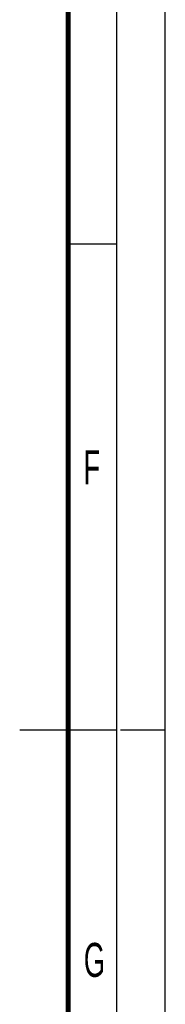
# Model space of a CAD drawing. Header units: millimetres. Extents: x 0 to 841, y 0 to 594.
# Tile 95 of 126: x 826 to 841, y 269 to 370. Entities that reach past the tile are written whole.
import ezdxf

# ---------------------------------------------------------------- set-up
doc = ezdxf.new("R2010")
doc.units = ezdxf.units.MM
doc.header["$LTSCALE"] = 46.255
doc.linetypes.add('DASHED', pattern=[0.2, 0.1, -0.1])
doc.layers.get('0').update_dxf_attribs({"linetype": 'CONTINUOUS'})
doc.styles.add('TEXTSTYLE_2', font='txt', dxfattribs={"width": 0.6})

msp = doc.modelspace()

# ---------------------------------------------------------------- linework, layer by layer
at = {"color": 7, "linetype": 'CONTINUOUS'}
for p, q in [((841, 0), (841, 594)), ((836, 347), (831, 347)), ((836, 297), (826, 297))]:
    msp.add_line(p, q, dxfattribs=at)
at = {"color": 2, "linetype": 'CONTINUOUS'}
msp.add_line((836, 5), (836, 589), dxfattribs=at)
at = {"color": 7, "linetype": 'DASHED'}
msp.add_line((841, 297), (836, 297), dxfattribs=at)
at = {"color": 7, "linetype": 'CONTINUOUS', "const_width": 0.5}
msp.add_lwpolyline([(831, 10), (831, 584)], dxfattribs=at)

# ---------------------------------------------------------------- texts
at = {"color": 5, "linetype": 'CONTINUOUS', "char_height": 3.5, "width": 2.1, "attachment_point": 1, "line_spacing_factor": 0.9, "style": 'TEXTSTYLE_2'}
for s, insert in [('F', (832.5624, 325.7948)), ('G', (832.6066, 275.0883))]:
    msp.add_mtext(s, dxfattribs=dict(at, insert=insert))

doc.saveas('drawing.dxf')
